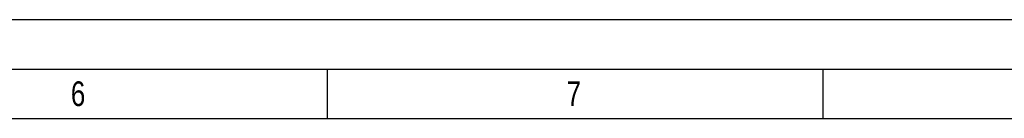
# Model space of a CAD drawing. Header units: millimetres. Extents: x 0 to 1189, y 0 to 841.
# Tile 49 of 117: x 263 to 363, y 831 to 841. Entities that reach past the tile are written whole.
import ezdxf

# ---------------------------------------------------------------- set-up
doc = ezdxf.new("R2010")
doc.units = ezdxf.units.MM
doc.header["$LTSCALE"] = 65.395
doc.layers.get('0').update_dxf_attribs({"linetype": 'CONTINUOUS'})
doc.styles.add('TEXTSTYLE_2', font='txt')

msp = doc.modelspace()

# ---------------------------------------------------------------- linework, layer by layer
at = {"color": 5, "linetype": 'Continuous'}
for p, q in [((0, 841), (1189, 841)), ((294.5, 831), (294.5, 836)), ((344.5, 831), (344.5, 836)), ((10, 831), (1179, 831))]:
    msp.add_line(p, q, dxfattribs=at)
at = {"color": 6, "linetype": 'Continuous'}
msp.add_line((5, 836), (1184, 836), dxfattribs=at)

# ---------------------------------------------------------------- texts
at = {"color": 5, "linetype": 'Continuous', "style": 'TEXTSTYLE_2', "width": 0.785714}
for s, p in [('6', (268.606, 832.248)), ('7', (318.606, 832.248))]:
    msp.add_text(s, height=2.50001, dxfattribs=at).set_placement(p)

doc.saveas('drawing.dxf')
